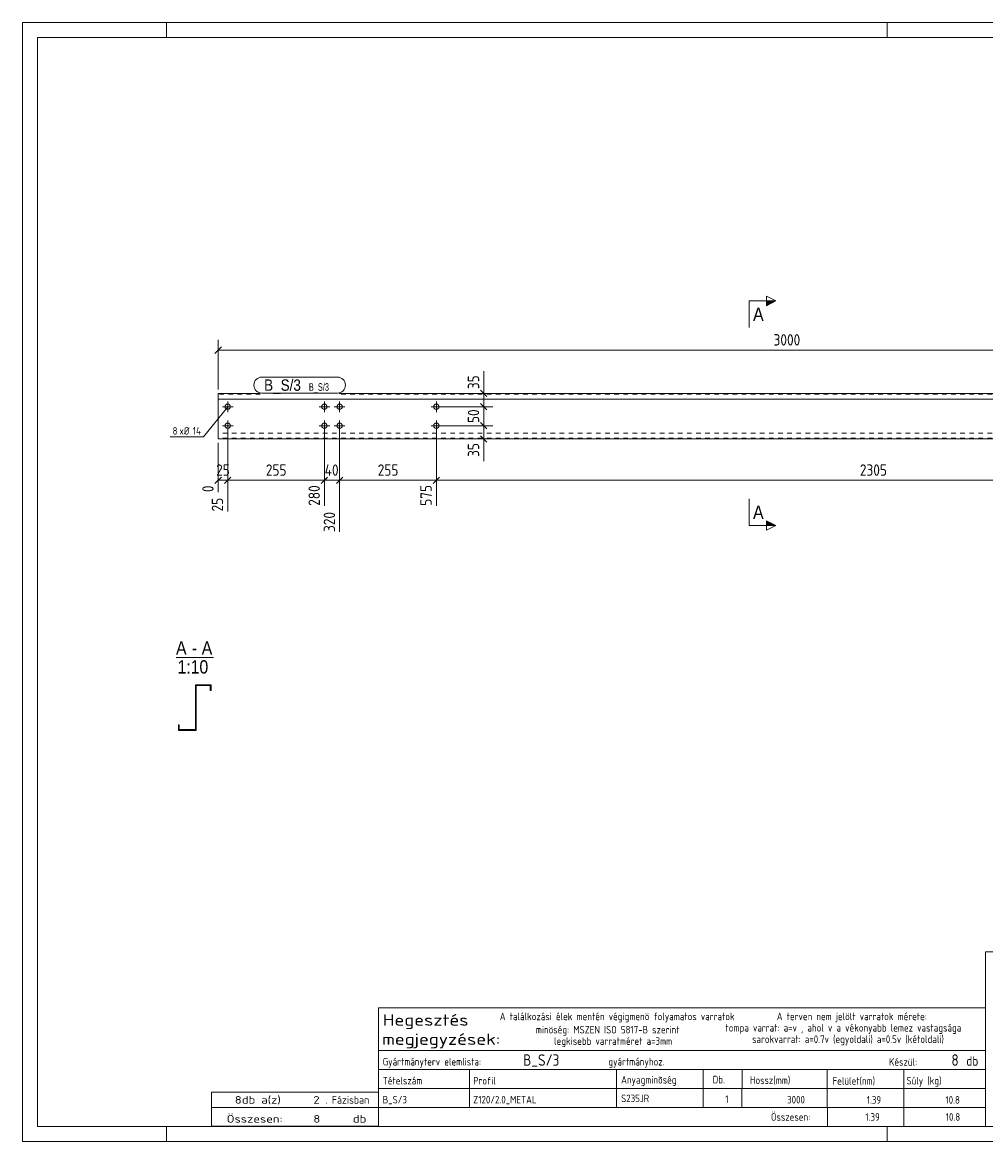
# Model space of a CAD drawing. Header units: millimetres. Extents: x 1 to 419, y 1 to 296.
# Tile 1 of 2: x 1 to 255, y 1 to 296. Entities that reach past the tile are written whole.
import ezdxf

# ---------------------------------------------------------------- set-up
doc = ezdxf.new("R2010")
doc.units = ezdxf.units.MM
doc.header["$LTSCALE"] = 0.6
doc.linetypes.add('XKITLINE00', pattern=[0])
doc.linetypes.add('XKITLINE02', pattern=[4, 2, -2])
for name, color, linetype, lineweight in [('Bolt', 7, 'Continuous', 0), ('BoltMark', 3, 'Continuous', 0), ('DrawingSheet', 5, 'Continuous', 0), ('OtherObjectType', 1, 'Continuous', 0), ('Part', 2, 'Continuous', 0), ('PartMark', 3, 'Continuous', 0), ('Section', 6, 'Continuous', 0), ('Z-DIMENSIONS', 1, 'Continuous', 0)]:
    doc.layers.add(name, color=color, linetype=linetype, lineweight=lineweight)
doc.styles.add('ARIAL', font='ARIAL.TTF')
doc.styles.add('ISOCPEUR', font='ISOCPEUR.TTF')
doc.styles.add('ROMSIM', font='ARIAL.TTF')

msp = doc.modelspace()

# ---------------------------------------------------------------- hatches: boundary and pattern name
at = {"layer": 'Section'}
for points in [[(197.12, 222.58), (199.62, 222.58), (197.12, 221.33)], [(197.12, 164.63), (199.62, 163.38), (197.12, 163.38)]]:
    msp.add_hatch(color=6, dxfattribs=at).paths.add_polyline_path(points, flags=17)

# ---------------------------------------------------------------- linework, layer by layer
at = {"layer": 'Bolt', "color": 3, "linetype": 'XKITLINE00', "lineweight": 0}
for p, q in [((56.52, 194.7), (53.72, 194.7)), ((55.12, 193.3), (55.12, 196.1)), ((80.62, 193.29), (80.62, 196.09)), ((84.62, 193.29), (84.62, 196.09)), ((111.52, 194.7), (108.72, 194.7)), ((110.12, 193.3), (110.12, 196.1)), ((82.02, 194.69), (79.22, 194.69)), ((86.02, 194.69), (83.22, 194.69)), ((56.52, 189.7), (53.72, 189.7)), ((55.12, 188.3), (55.12, 191.1)), ((82.02, 189.69), (79.22, 189.69)), ((80.62, 188.29), (80.62, 191.09)), ((86.02, 189.69), (83.22, 189.69)), ((84.62, 188.29), (84.62, 191.09)), ((111.52, 189.7), (108.72, 189.7)), ((110.12, 188.3), (110.12, 191.1))]:
    msp.add_line(p, q, dxfattribs=at)
for centre in [(55.12, 194.7), (80.62, 194.69), (84.62, 194.69), (110.12, 194.7), (55.12, 189.7), (80.62, 189.69), (84.62, 189.69), (110.12, 189.7)]:
    msp.add_circle(centre, 0.7, dxfattribs=at)
at = {"layer": 'BoltMark', "color": 4, "linetype": 'XKITLINE00', "lineweight": 0}
for p in [(55.12, 194.7), (40, 186.74)]:
    msp.add_line(p, (48.76, 186.74), dxfattribs=at)
at = {"layer": 'DrawingSheet', "color": 2, "linetype": 'XKITLINE00', "lineweight": 0}
for p, q in [((419, 296), (1, 296)), ((1, 296), (1, 1)), ((39, 292), (39, 296)), ((229, 292), (229, 296)), ((39, 1), (39, 5)), ((229, 1), (229, 5)), ((1, 1), (419, 1))]:
    msp.add_line(p, q, dxfattribs=at)
at = {"layer": 'DrawingSheet', "color": 3, "linetype": 'XKITLINE00', "lineweight": 0}
for p, q in [((415, 292), (5, 292)), ((5, 292), (5, 5)), ((5, 5), (415, 5))]:
    msp.add_line(p, q, dxfattribs=at)
at = {"layer": 'OtherObjectType', "color": 6, "linetype": 'XKITLINE00', "lineweight": 0}
msp.add_line((41.5, 128.63), (51.38, 128.63), dxfattribs=at)
at = {"layer": 'OtherObjectType', "color": 7, "linetype": 'XKITLINE00', "lineweight": 0}
for p, q in [((254.84, 51.05), (254.84, 6.75)), ((254.84, 51.05), (415, 51.05)), ((94.84, 25), (94.84, 36.25)), ((94.84, 36.25), (254.84, 36.25)), ((254.84, 36.25), (254.84, 25)), ((94.84, 25), (254.84, 25)), ((94.84, 25), (254.84, 25)), ((94.84, 25), (94.84, 20)), ((254.84, 25), (254.84, 20)), ((94.84, 20), (254.84, 20)), ((94.84, 20), (94.84, 15)), ((118.84, 20), (118.84, 15)), ((157.61, 15), (157.61, 20)), ((180.5, 20), (180.5, 15)), ((190.7, 20), (190.7, 15.12)), ((213.15, 20), (213.15, 15)), ((233.33, 20), (233.33, 15)), ((254.84, 20), (254.84, 15)), ((94.84, 15), (254.84, 15)), ((94.84, 15), (94.84, 10)), ((118.84, 15), (118.84, 10)), ((157.61, 10), (157.61, 15)), ((180.5, 15), (180.5, 10)), ((190.67, 15), (190.67, 10)), ((213.18, 15), (213.18, 10)), ((233.33, 15), (233.33, 10)), ((254.84, 15), (254.84, 10)), ((50.84, 10), (50.84, 14)), ((50.84, 14), (94.84, 14)), ((94.84, 10), (94.84, 14)), ((50.84, 10), (94.84, 10)), ((50.85, 5.02), (50.84, 9.99)), ((50.84, 9.98), (94.74, 9.98)), ((94.84, 10), (254.84, 10)), ((94.84, 10), (94.84, 5)), ((213.19, 10), (213.19, 5)), ((233.31, 10), (233.31, 5)), ((254.84, 10), (254.84, 5)), ((50.89, 5.03), (94.79, 5.03)), ((94.84, 5), (254.84, 5))]:
    msp.add_line(p, q, dxfattribs=at)
at = {"layer": 'Part', "color": 2, "linetype": 'XKITLINE00', "lineweight": 0}
for p, q in [((52.62, 186.2), (52.62, 198.2)), ((63.72, 198.2), (52.62, 198.2)), ((352.62, 198.2), (84.47, 198.2)), ((352.62, 196.7), (52.62, 196.7)), ((352.62, 186.2), (52.62, 186.2)), ((46.64, 109.58), (46.64, 121.38)), ((46.64, 121.38), (50.74, 121.38)), ((50.54, 121.18), (46.84, 121.18)), ((46.84, 121.18), (46.84, 109.38)), ((50.54, 119.88), (50.54, 121.18)), ((50.74, 121.38), (50.74, 119.88)), ((50.74, 119.88), (50.54, 119.88)), ((42.14, 109.38), (42.14, 110.88)), ((42.14, 110.88), (42.34, 110.88)), ((46.84, 109.38), (42.14, 109.38)), ((42.34, 110.88), (42.34, 109.58)), ((42.34, 109.58), (46.64, 109.58))]:
    msp.add_line(p, q, dxfattribs=at)
at = {"layer": 'Part', "color": 7, "linetype": 'XKITLINE02', "lineweight": 0}
for p, q in [((63.72, 198), (52.62, 198)), ((352.62, 198), (84.47, 198)), ((352.62, 187.7), (52.62, 187.7)), ((352.62, 186.4), (52.62, 186.4))]:
    msp.add_line(p, q, dxfattribs=at)
at = {"layer": 'Part', "color": 11, "linetype": 'XKITLINE00', "lineweight": 0}
for p, q in [((46.64, 121.14), (46.88, 121.38)), ((50.54, 121.18), (50.74, 121.38)), ((50.74, 121.38), (50.74, 121.38)), ((46.64, 117.28), (46.84, 117.48)), ((46.64, 115.35), (46.84, 115.55)), ((42.15, 110.86), (42.17, 110.88)), ((44.53, 109.38), (44.73, 109.58)), ((46.46, 109.38), (46.84, 109.76)), ((46.64, 111.49), (46.84, 111.69))]:
    msp.add_line(p, q, dxfattribs=at)
at = {"layer": 'PartMark', "color": 7, "linetype": 'XKITLINE00', "lineweight": 0}
for p, q in [((64.12, 202.5), (84.07, 202.5)), ((64.12, 198.3), (84.07, 198.3))]:
    msp.add_line(p, q, dxfattribs=at)
for centre, start, end in [((64.12, 200.4), 90, 270), ((84.07, 200.4), 270, 90)]:
    msp.add_arc(centre, 2.1, start, end, dxfattribs=at)
at = {"layer": 'Section', "color": 6, "linetype": 'XKITLINE00', "lineweight": 0}
for p, q in [((192.62, 222.58), (192.62, 215.58)), ((192.62, 222.58), (199.62, 222.58)), ((197.12, 221.33), (197.12, 223.83)), ((197.12, 223.83), (199.62, 222.58)), ((199.62, 222.58), (197.12, 221.33)), ((192.62, 163.38), (192.62, 170.38)), ((192.62, 163.38), (199.62, 163.38)), ((199.62, 163.38), (197.12, 164.63)), ((197.12, 164.63), (197.12, 162.13)), ((199.62, 163.38), (197.12, 162.13))]:
    msp.add_line(p, q, dxfattribs=at)
at = {"layer": 'Z-DIMENSIONS', "color": 7, "linetype": 'XKITLINE00', "lineweight": 0}
for p, q in [((53.47, 210.46), (51.77, 208.77)), ((52.62, 199.2), (52.62, 212.32)), ((52.62, 209.62), (352.62, 209.62)), ((122.62, 198.2), (122.62, 204.06)), ((122.62, 198.2), (122.62, 204.06)), ((111.12, 198.2), (125.02, 198.2)), ((121.77, 199.05), (123.47, 197.35)), ((122.62, 194.7), (122.62, 198.2)), ((121.77, 195.55), (123.47, 193.85)), ((121.77, 195.55), (123.47, 193.85)), ((111.12, 194.7), (125.02, 194.7)), ((111.12, 194.7), (125.02, 194.7)), ((122.62, 189.7), (122.62, 194.7)), ((111.12, 189.7), (125.02, 189.7)), ((111.12, 189.7), (125.02, 189.7)), ((121.77, 190.55), (123.47, 188.85)), ((122.02, 190.3), (123.47, 188.85)), ((122.62, 186.2), (122.62, 189.7)), ((55.12, 188.7), (55.12, 167.09)), ((55.12, 188.7), (55.12, 180.1)), ((80.62, 188.69), (80.62, 180.1)), ((80.62, 188.69), (80.62, 168.58)), ((84.62, 188.69), (84.62, 161.68)), ((84.62, 188.69), (84.62, 180.1)), ((110.12, 188.7), (110.12, 168.58)), ((110.12, 188.7), (110.12, 168.58)), ((111.12, 186.2), (125.02, 186.2)), ((121.77, 187.05), (123.47, 185.35)), ((122.62, 186.2), (122.62, 180.34)), ((122.62, 186.2), (122.62, 180.34)), ((52.62, 185.2), (52.62, 172.19)), ((53.47, 176.15), (51.77, 174.45)), ((52.62, 175.3), (55.12, 175.3)), ((55.97, 176.15), (54.27, 174.45)), ((55.72, 175.9), (54.27, 174.45)), ((55.12, 175.9), (55.12, 167.09)), ((55.12, 175.3), (80.62, 175.3)), ((81.22, 175.9), (79.77, 174.45)), ((81.47, 176.15), (79.92, 174.6)), ((80.62, 175.9), (80.62, 168.58)), ((80.62, 175.3), (84.62, 175.3)), ((85.47, 176.15), (83.77, 174.45)), ((85.47, 176.15), (83.77, 174.45)), ((84.62, 175.9), (84.62, 161.68)), ((84.62, 175.3), (110.12, 175.3)), ((110.97, 176.15), (109.27, 174.45)), ((110.97, 176.15), (109.42, 174.6)), ((110.12, 175.3), (340.62, 175.3))]:
    msp.add_line(p, q, dxfattribs=at)
at = {"layer": 'Z-DIMENSIONS', "color": 3}
for p in [(52.62, 209.62), (122.62, 198.2), (122.62, 194.7), (122.62, 194.7), (122.62, 189.7), (122.62, 189.7), (122.62, 186.2), (52.62, 175.3), (55.12, 175.3), (55.12, 175.3), (80.62, 175.3), (80.62, 175.3), (84.62, 175.3), (84.62, 175.3), (110.12, 175.3), (110.12, 175.3)]:
    msp.add_point(p, dxfattribs=at)

# ---------------------------------------------------------------- texts
at = {"layer": 'BoltMark', "color": 4, "style": 'ISOCPEUR', "width": 0.85}
for s, p in [('8', (40.6, 187.34)), ('xØ', (42.4, 187.34)), ('14', (45.92, 187.34))]:
    msp.add_text(s, height=2, dxfattribs=at).set_placement(p)
at = {"layer": 'OtherObjectType', "color": 6, "style": 'ARIAL', "width": 0.85}
for s, p in [('A', (41.5, 129.38)), ('A', (48.27, 129.38)), ('-', (45.66, 129.38)), ('1:10', (41.9, 124.38))]:
    msp.add_text(s, height=3.5, dxfattribs=at).set_placement(p)
at = {"layer": 'OtherObjectType', "color": 7, "style": 'ISOCPEUR'}
for s, height, width, p in [('Hegesztés', 3, 1.19, (95.99, 31.56)), ('A találkozási élek mentén végigmenö folyamatos varratok', 2, 0.85, (126.84, 33)), ('A terven nem jelölt varratok mérete:', 2, 0.85, (199.86, 33)), ('megjegyzések:', 3, 1.19, (95.84, 26.5)), ('minöség: MSZEN ISO 5817-B szerint', 2, 0.85, (136.34, 29.5)), ('tompa varrat: a=v , ahol v a vékonyabb lemez vastagsága', 2, 0.85, (186.34, 30)), ('legkisebb varratméret a=3mm', 2, 0.85, (141.16, 26.5)), ('sarokvarrat: a=0.7v (egyoldali) a=0.5v (kétoldali)', 2, 0.85, (193.34, 27)), ('db', 2.5, 0.85, (249.84, 21)), ('Gyártmányterv elemlista:                               gyártmányhoz.', 2, 0.85, (95.99, 21.06)), ('Készül:', 2, 0.85, (229.47, 21)), ('Tételszám', 2, 0.85, (95.99, 16.06)), ('Profil', 2, 0.85, (119.84, 16.06)), ('Anyagminõség', 2, 0.85, (158.83, 16.29)), ('Db.', 2, 0.85, (182.96, 16.35)), ('Hossz(mm)', 2, 0.85, (192.78, 16.2)), ('Felület(nm)', 2, 0.85, (214.56, 16)), ('Súly (kg)', 2, 0.85, (234.05, 16.06)), ('8', 2, 1.211571, (56.99, 11)), ('db a(z)', 2, 1.211571, (58.84, 11)), ('2', 2, 1.211571, (77.7, 11)), ('. Fázisban', 2, 0.935, (80.84, 11)), ('Összesen:', 2, 0.85, (198.33, 6.5)), ('Összesen:            db', 2, 1.211571, (54.84, 6)), ('8', 2, 1.211571, (77.7, 6))]:
    msp.add_text(s, height=height, dxfattribs=dict(at, width=width)).set_placement(p)
at = {"layer": 'OtherObjectType', "color": 5, "style": 'ISOCPEUR', "width": 0.85}
for s, height, p in [('B_S/3', 3, (133, 21)), ('8', 3, (245.89, 21)), ('B_S/3', 2, (95.99, 11.06)), ('Z120/2.0_METAL', 2, (119.84, 11.06)), ('S235JR', 2, (158.83, 11.4)), ('1', 2, (186.28, 11.17)), ('3000', 2, (202.58, 11.06)), ('1.39', 2, (223.58, 11)), ('10.8', 2, (244.33, 11)), ('1.39', 2, (223.23, 6.5)), ('10.8', 2, (244.41, 6.5))]:
    msp.add_text(s, height=height, dxfattribs=at).set_placement(p)
at = {"layer": 'PartMark', "color": 3, "style": 'ARIAL', "width": 0.85}
msp.add_text('B_S/3', height=3, dxfattribs=at).set_placement((64.72, 198.9))
at = {"layer": 'PartMark', "color": 1, "style": 'ROMSIM', "width": 0.6375}
msp.add_text('B_S/3', height=2, dxfattribs=at).set_placement((76.52, 198.9))
at = {"layer": 'Section', "color": 6, "style": 'ARIAL', "width": 0.85}
for p in [(193.62, 217.33), (193.62, 165.13)]:
    msp.add_text('A', height=3.5, dxfattribs=at).set_placement(p)
at = {"layer": 'Z-DIMENSIONS', "color": 3, "style": 'ISOCPEUR', "width": 0.85}
for s, p in [('3000', (199.01, 210.82)), ('25', (52.07, 176.5)), ('255', (65.17, 176.5)), ('40', (80.69, 176.5)), ('255', (94.67, 176.5)), ('2305', (221.76, 176.5))]:
    msp.add_text(s, height=3, dxfattribs=at).set_placement(p)
for s, p in [('35', (121.42, 199.33)), ('50', (121.42, 190.4)), ('35', (121.42, 181.47)), ('280', (79.42, 168.58)), ('575', (108.92, 168.58)), ('0', (51.42, 172.19)), ('25', (53.92, 167.09)), ('320', (83.42, 161.68))]:
    msp.add_text(s, height=3, rotation=90.0002, dxfattribs=at).set_placement(p)

doc.saveas('drawing.dxf')
